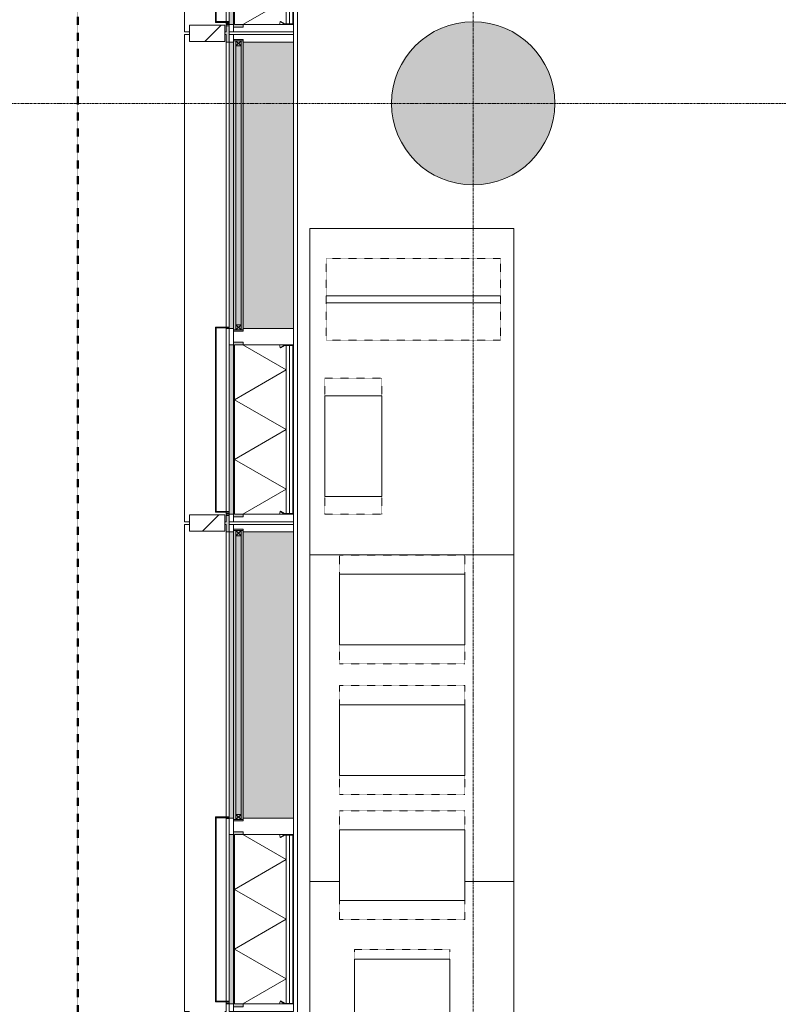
# Model space of a CAD drawing. Header units: millimetres. Extents: x -281 to 121694, y -16481 to 65128.
# Tile 4 of 256: x 8334 to 11121, y 12689 to 16307. Entities that reach past the tile are written whole.
import ezdxf

# ---------------------------------------------------------------- set-up
doc = ezdxf.new("R2010")
doc.units = ezdxf.units.MM
doc.linetypes.add('Grid Line', pattern=[12, 6, -2, 2, -2])
doc.linetypes.add('NLRS_Dash-0_6mm_Space-0_6mm_cpz', pattern=[1.2, 0.6, -0.6])
for name, color, linetype, lineweight in [('A--L$01A__Algemeen', 7, 'Continuous', 5), ('A--L$07A__Stramien', 1, 'Continuous', 5), ('A--L21__Buitenwanden', 3, 'Continuous', 5), ('A--L28__Hoofddraagconstructies', 3, 'Continuous', 5), ('A--L3__Afbouw', 2, 'Continuous', 5), ('A--L82__LosseGebruikersInvent', 1, 'Continuous', 5), ('A--L8__LosseInventaris', 1, 'Continuous', 5), ('A--LD21__DetailPenFijnHidden', 1, 'Continuous', 5)]:
    doc.layers.add(name, color=color, linetype=linetype, lineweight=lineweight)
pattern_1 = [(315, (-17157.5, 9103), (449.013, 449.013), []), (315, (-17157.5, 8944.25), (898.026, 0), []), (315, (-17157.5, 9261.75), (898.026, 0), [])]

# ---------------------------------------------------------------- blocks, each defined once
blk = doc.blocks.new('TBR-B-BWK-C-BES-ARC-R25_rvt-1-L_80_ 13')
at = {"layer": 'A--L28__Hoofddraagconstructies'}
blk.add_hatch(color=21, dxfattribs=at).paths.add_polyline_path([(10000, 15700), (10058.5, 15705.8), (10114.8, 15722.8), (10166.7, 15750.6), (10212.1, 15787.9), (10249.4, 15833.3), (10277.2, 15885.2), (10294.2, 15941.5), (10300, 16000), (10294.2, 16058.5), (10277.2, 16114.8), (10249.4, 16166.7), (10212.1, 16212.1), (10166.7, 16249.4), (10114.8, 16277.2), (10058.5, 16294.2), (10000, 16300), (9941.5, 16294.2), (9885.2, 16277.2), (9833.3, 16249.4), (9787.9, 16212.1), (9750.6, 16166.7), (9722.8, 16114.8), (9705.8, 16058.5), (9700, 16000), (9705.8, 15941.5), (9725, 15881.2), (9750.6, 15833.3), (9787.9, 15787.9), (9833.3, 15750.6), (9885.2, 15722.8), (9941.5, 15705.8)])
at = {"layer": 'A--L28__Hoofddraagconstructies', "color": 241, "lineweight": 18}
for start, end in [(0, 180), (180, 360)]:
    blk.add_arc((10000, 16000), 300, start, end, dxfattribs=at)
blk = doc.blocks.new('Rectangular Mullion - 1332_435 x 60_30min-34469616-L_80_ 13')
at = {"layer": 'A--LD21__DetailPenFijnHidden'}
blk.add_hatch(color=256, dxfattribs=at).paths.add_polyline_path([(30, 237), (-30, 237), (-29.2, 247.1), (-7.5, 247.1), (-7.5, 252), (2.5, 252), (2.5, 247.1), (30, 247.1)])
for p, q in [((-30, 237), (-30, 247.1)), ((30, 247.1), (30, 237))]:
    blk.add_line(p, q, dxfattribs=at)
blk = doc.blocks.new('NLRS_21_GM_LB_element gevel_gen_cpz - NLRS_21_13_08_elementgevel element_gen_cpz-61925245-L_80_ 13')
at = {"layer": 'A--L$01A__Algemeen'}
h = blk.add_hatch(dxfattribs=at)
h.set_pattern_fill('FP_142', color=256, style=0, pattern_type=2)
h.set_pattern_definition(pattern_1)
h.paths.add_polyline_path([(-895, -17), (-867.5, -17), (-867.5, 0), (-895, 0)])
h.paths.add_polyline_path([(-245, 0), (-245, -17), (-185, -17), (-185, 0), (-240.5, 0)])
h.paths.add_polyline_path([(867.5, 0), (867.5, -17), (895, -17), (895, 0), (872.5, 0)])
for points in [[(-877.5, -52), (-867.5, -51.5), (-867.5, -20), (-245, -20), (-245, -52), (-235, -52), (-235, -17), (-877.5, -17)], [(-185, -237), (867.5, -237), (867.5, -52), (-185, -52)]]:
    blk.add_hatch(color=256, dxfattribs=at).paths.add_polyline_path(points)
h = blk.add_hatch(color=256, dxfattribs=at)
h.paths.add_polyline_path([(-867.5, -17), (-245, -17), (-245, 0), (-867.5, 0)])
h.paths.add_polyline_path([(-185, -17), (867.5, -17), (867.5, 0), (-185, 0)])
h = blk.add_hatch(dxfattribs=at)
h.set_pattern_fill('FP_142', color=256, style=0, pattern_type=2)
h.set_pattern_definition(pattern_1)
h.paths.add_polyline_path([(-867.5, -205.8), (-867.5, -232), (-865.5, -232), (-865.5, -205.8)])
h.paths.add_polyline_path([(-866.8, -203.3), (-865.1, -204.3), (-856.3, -189.2), (-858.1, -188.2)])
h.paths.add_polyline_path([(-862.5, -237), (-250, -237), (-250, -235), (-862.5, -235)])
h.paths.add_polyline_path([(-256.2, -189.2), (-247.4, -204.3), (-245.7, -203.3), (-254.4, -188.2)])
h.paths.add_polyline_path([(-247, -205.8), (-247, -232), (-245, -232), (-245, -205.8)])
h = blk.add_hatch(dxfattribs=at)
h.set_pattern_fill('FP_141', color=256, style=0, pattern_type=2)
h.set_pattern_definition([(315, (-17157.5, 9103), (42.4264, 42.4264), []), (45, (-17157.5, 9103), (-42.4264, 42.4264), [])])
h.paths.add_polyline_path([(-254.4, -188.2), (-245, -204.3), (-245, -185.7), (-249.9, -186.3)])
for p, q in [((-867.5, 0), (-895, 0)), ((-895, 0), (-895, -17)), ((-867.5, -17), (-867.5, 0)), ((-867.5, 0), (-860, 0)), ((-857, 0), (-245, 0)), ((-185, 0), (-245, 0)), ((-245, 0), (-245, -17)), ((-185, -17), (-185, 0)), ((-185, 0), (-183, 0)), ((-180, 0), (867.5, 0)), ((895, 0), (867.5, 0)), ((867.5, 0), (867.5, -17)), ((895, -17), (895, 0)), ((-877.5, -17), (-895, -17)), ((-895, -17), (-895, -237)), ((-895, -17), (-867.5, -17)), ((-877.5, -52), (-877.5, -17)), ((-245, -17), (-867.5, -17)), ((-245, -20), (-867.5, -20)), ((-867.5, -20), (-867.5, -185.7)), ((-245, -20), (-867.5, -20)), ((-867.5, -20), (-867.5, -185.7)), ((-775.6, -210), (-665.9, -20)), ((-556.2, -210), (-665.9, -20)), ((-556.2, -210), (-446.6, -20)), ((-336.9, -210), (-446.6, -20)), ((-245, -17), (-190, -17)), ((-245, -185.7), (-245, -20)), ((-245, -185.7), (-245, -20)), ((-195, -17), (-235, -17)), ((-235, -17), (-235, -52)), ((-195, -52), (-195, -17)), ((872.5, -17), (895, -17)), ((895, -17), (877.5, -17)), ((877.5, -17), (877.5, -52)), ((895, -237), (895, -17)), ((-867.5, -52), (-877.5, -52)), ((-775.6, -210), (-867.5, -50.9)), ((-336.9, -210), (-245, -50.9)), ((-235, -52), (-245, -52)), ((-190, -52), (-195, -52)), ((-185, -237), (-185, -52)), ((867.5, -52), (867.5, -237)), ((877.5, -52), (872.5, -52)), ((-867.5, -185.7), (-867.5, -204.5)), ((-867.5, -204.5), (-867.5, -205.8)), ((-867.5, -204.5), (-867.5, -205.8)), ((-867.5, -205.8), (-867.5, -232)), ((-858.1, -188.2), (-866.8, -203.3)), ((-865.5, -232), (-865.5, -205.8)), ((-865.5, -210), (-247, -210)), ((-865.5, -210), (-247, -210)), ((-865.1, -204.3), (-856.3, -189.2)), ((-856.3, -189.2), (-858.1, -188.2)), ((-254.4, -188.2), (-256.2, -189.2)), ((-256.2, -189.2), (-247.4, -204.3)), ((-245.7, -203.3), (-254.4, -188.2)), ((-247, -205.8), (-247, -232)), ((-245, -204.5), (-245, -185.7)), ((-245, -205.8), (-245, -204.5)), ((-245, -205.8), (-245, -204.5)), ((-245, -232), (-245, -205.8)), ((-895, -237), (-867.5, -237)), ((-867.5, -232), (-867.5, -237)), ((-867.5, -237), (-862.5, -237)), ((-865.5, -222.5), (-247, -222.5)), ((-250, -235), (-862.5, -235)), ((-862.5, -237), (-250, -237)), ((-250, -237), (-245, -237)), ((-245, -237), (-245, -232)), ((-245, -237), (-185, -237)), ((867.5, -237), (-185, -237)), ((867.5, -237), (895, -237))]:
    blk.add_line(p, q, dxfattribs=at)
for centre, radius, start, end in [((-867.5, -204.5), 18.8, 60, 90), ((-862.5, -205.8), 5, 150, 180), ((-862.5, -205.8), 3, 150, 180), ((-245, -204.5), 18.8, 90, 120), ((-250, -205.8), 3, 0, 30), ((-250, -205.8), 5, 360, 30), ((-862.5, -232), 5, 180, 270), ((-862.5, -232), 3, 180, 270), ((-862.5, -232), 3, 180, 270), ((-250, -232), 3, 270, 360), ((-250, -232), 3, 270, 0), ((-250, -232), 5, 270, 0)]:
    blk.add_arc(centre, radius, start, end, dxfattribs=at)
blk = doc.blocks.new('NLRS_41_GM_LB_vin gevel_gen_cpz - 41_12_XX_vin gevel-61427664-L_80_ 13')
at = {"layer": 'A--L$01A__Algemeen'}
h = blk.add_hatch(dxfattribs=at)
h.set_pattern_fill('FP_143', color=256, style=0, pattern_type=2)
h.set_pattern_definition([(315, (-16257.5, 9103), (449.013, 449.013), []), (315, (-16257.5, 8944.25), (898.026, 0), []), (315, (-16257.5, 9261.75), (898.026, 0), [])])
h.paths.add_polyline_path([(-30, 15), (30, 15), (30, 145), (-30, 145), (-30, 124.7)])
for p, q in [((30, 145), (-30, 145)), ((-30, 145), (-30, 15)), ((30, 15), (30, 145)), ((-30, 15), (30, 15))]:
    blk.add_line(p, q, dxfattribs=at)
blk = doc.blocks.new('NLRS_41_GM_LB_zetwerk gevel_gen_cpz - NLRS_41_12_05_GM_zetwerk gevel_gen_cpz-61879868-L_80_ 13')
at = {"layer": 'A--L$01A__Algemeen'}
for p, q in [((375, 50), (-305, 50)), ((-305, 50), (-305, 0)), ((-302, 0), (-302, 47)), ((-302, 47), (372, 47)), ((372, 47), (372, 0)), ((375, 0), (375, 50)), ((-305, 0), (-302, 0)), ((372, 0), (375, 0))]:
    blk.add_line(p, q, dxfattribs=at)
blk = doc.blocks.new('NLRS_21_GM_LB_element gevel_gen_cpz - NLRS_21_13_08_elementgevel element_gen_cpz-V192-L_80_ 13')
at = {"layer": 'A--L$01A__Algemeen'}
for points in [[(-877.5, -52), (-867.5, -51.5), (-867.5, -20), (-245, -20), (-245, -52), (-235, -52), (-235, -17), (-877.5, -17), (-877.5, -20)], [(-185, -237), (867.5, -237), (867.5, -52), (-185, -52)]]:
    blk.add_hatch(color=256, dxfattribs=at).paths.add_polyline_path(points)
h = blk.add_hatch(color=256, dxfattribs=at)
h.paths.add_polyline_path([(-867.5, -17), (-245, -17), (-245, 0), (-867.5, 0)])
h.paths.add_polyline_path([(-185, 0), (-185, -17), (867.5, -17), (867.5, 0), (-183, 0)])
h = blk.add_hatch(dxfattribs=at)
h.set_pattern_fill('FP_202', color=256, style=0, pattern_type=2)
h.set_pattern_definition([(315, (-15357.5, 9103), (449.013, 449.013), []), (315, (-15357.5, 8944.25), (898.026, 0), []), (315, (-15357.5, 9261.75), (898.026, 0), [])])
h.paths.add_polyline_path([(-867.5, -232), (-865.5, -232), (-865.5, -205.8), (-867.5, -205.8)])
h.paths.add_polyline_path([(-866.8, -203.3), (-865.1, -204.3), (-856.3, -189.2), (-858.1, -188.2)])
h.paths.add_polyline_path([(-862.5, -237), (-250, -237), (-250, -235), (-862.5, -235)])
h.paths.add_polyline_path([(-256.2, -189.2), (-247.4, -204.3), (-245.7, -203.3), (-254.4, -188.2)])
h.paths.add_polyline_path([(-247, -232), (-245, -232), (-245, -205.8), (-247, -205.8)])
for p, q in [((-867.5, 0), (-895, 0)), ((-895, 0), (-895, -17)), ((-867.5, -17), (-867.5, 0)), ((-867.5, 0), (-860, 0)), ((-857, 0), (-245, 0)), ((-185, 0), (-245, 0)), ((-245, 0), (-245, -17)), ((-185, -17), (-185, 0)), ((-185, 0), (-183, 0)), ((-180, 0), (867.5, 0)), ((895, 0), (867.5, 0)), ((867.5, 0), (867.5, -17)), ((895, -17), (895, 0)), ((-877.5, -17), (-895, -17)), ((-895, -17), (-895, -237)), ((-895, -17), (-867.5, -17)), ((-877.5, -52), (-877.5, -17)), ((-245, -17), (-867.5, -17)), ((-245, -20), (-867.5, -20)), ((-867.5, -20), (-867.5, -185.7)), ((-245, -20), (-867.5, -20)), ((-867.5, -20), (-867.5, -185.7)), ((-775.6, -210), (-665.9, -20)), ((-556.2, -210), (-665.9, -20)), ((-556.2, -210), (-446.6, -20)), ((-336.9, -210), (-446.6, -20)), ((-245, -17), (-190, -17)), ((-245, -185.7), (-245, -20)), ((-245, -185.7), (-245, -20)), ((-195, -17), (-235, -17)), ((-235, -17), (-235, -52)), ((-195, -52), (-195, -17)), ((872.5, -17), (895, -17)), ((895, -17), (877.5, -17)), ((877.5, -17), (877.5, -52)), ((895, -237), (895, -17)), ((-867.5, -52), (-877.5, -52)), ((-775.6, -210), (-867.5, -50.9)), ((-336.9, -210), (-245, -50.9)), ((-235, -52), (-245, -52)), ((-190, -52), (-195, -52)), ((-185, -237), (-185, -52)), ((867.5, -52), (867.5, -237)), ((877.5, -52), (872.5, -52)), ((-867.5, -185.7), (-867.5, -204.5)), ((-867.5, -204.5), (-867.5, -205.8)), ((-867.5, -204.5), (-867.5, -205.8)), ((-867.5, -205.8), (-867.5, -232)), ((-858.1, -188.2), (-866.8, -203.3)), ((-865.5, -232), (-865.5, -205.8)), ((-865.5, -210), (-247, -210)), ((-865.5, -210), (-247, -210)), ((-865.1, -204.3), (-856.3, -189.2)), ((-856.3, -189.2), (-858.1, -188.2)), ((-254.4, -188.2), (-256.2, -189.2)), ((-256.2, -189.2), (-247.4, -204.3)), ((-245.7, -203.3), (-254.4, -188.2)), ((-247, -205.8), (-247, -232)), ((-245, -204.5), (-245, -185.7)), ((-245, -205.8), (-245, -204.5)), ((-245, -205.8), (-245, -204.5)), ((-245, -232), (-245, -205.8)), ((-895, -237), (-867.5, -237)), ((-867.5, -232), (-867.5, -237)), ((-867.5, -237), (-862.5, -237)), ((-865.5, -222.5), (-247, -222.5)), ((-250, -235), (-862.5, -235)), ((-862.5, -237), (-250, -237)), ((-250, -237), (-245, -237)), ((-245, -237), (-245, -232)), ((-245, -237), (-185, -237)), ((867.5, -237), (-185, -237)), ((867.5, -237), (895, -237))]:
    blk.add_line(p, q, dxfattribs=at)
for centre, radius, start, end in [((-867.5, -204.5), 18.8, 60, 90), ((-862.5, -205.8), 5, 150, 180), ((-862.5, -205.8), 3, 150, 180), ((-245, -204.5), 18.8, 90, 120), ((-250, -205.8), 3, 0, 30), ((-250, -205.8), 5, 360, 30), ((-862.5, -232), 5, 180, 270), ((-862.5, -232), 3, 180, 270), ((-862.5, -232), 3, 180, 270), ((-250, -232), 3, 270, 360), ((-250, -232), 3, 270, 0), ((-250, -232), 5, 270, 0)]:
    blk.add_arc(centre, radius, start, end, dxfattribs=at)
blk = doc.blocks.new('NLRS_41_GM_LB_vin gevel_gen_cpz - 41_12_XX_vin gevel-V193-L_80_ 13')
at = {"layer": 'A--L$01A__Algemeen'}
h = blk.add_hatch(dxfattribs=at)
h.set_pattern_fill('FP_203', color=256, style=0, pattern_type=2)
h.set_pattern_definition([(315, (-14457.5, 9103), (449.013, 449.013), []), (315, (-14457.5, 8944.25), (898.026, 0), []), (315, (-14457.5, 9261.75), (898.026, 0), [])])
h.paths.add_polyline_path([(-30, 15), (30, 15), (30, 145), (-30, 145), (-30, 124.7)])
for p, q in [((30, 145), (-30, 145)), ((-30, 145), (-30, 15)), ((30, 15), (30, 145)), ((-30, 15), (30, 15))]:
    blk.add_line(p, q, dxfattribs=at)
blk = doc.blocks.new('NLRS_21_GM_LB_element gevel_gen_cpz - NLRS_21_13_08_elementgevel element_gen_cpz-V194-L_80_ 13')
at = {"layer": 'A--L$01A__Algemeen'}
for points in [[(-877.5, -52), (-867.5, -51.5), (-867.5, -20), (-245, -20), (-245, -52), (-235, -52), (-235, -17), (-877.5, -17), (-877.5, -20)], [(-185, -237), (867.5, -237), (867.5, -52), (-185, -52)]]:
    blk.add_hatch(color=256, dxfattribs=at).paths.add_polyline_path(points)
h = blk.add_hatch(color=256, dxfattribs=at)
h.paths.add_polyline_path([(-867.5, -17), (-245, -17), (-245, 0), (-867.5, 0)])
h.paths.add_polyline_path([(-185, 0), (-185, -17), (867.5, -17), (867.5, 0), (-183, 0)])
h = blk.add_hatch(dxfattribs=at)
h.set_pattern_fill('FP_204', color=256, style=0, pattern_type=2)
h.set_pattern_definition([(315, (-13557.5, 9103), (42.4264, 42.4264), []), (45, (-13557.5, 9103), (-42.4264, 42.4264), [])])
h.paths.add_polyline_path([(-867.5, -185.7), (-866.8, -203.3), (-858.1, -188.2), (-866.8, -185.7)])
h = blk.add_hatch(dxfattribs=at)
h.set_pattern_fill('FP_205', color=256, style=0, pattern_type=2)
h.set_pattern_definition([(315, (-13557.5, 9103), (449.013, 449.013), []), (315, (-13557.5, 8944.25), (898.026, 0), []), (315, (-13557.5, 9261.75), (898.026, 0), [])])
h.paths.add_polyline_path([(-867.5, -205.8), (-867.5, -232), (-865.5, -232), (-865.5, -205.8)])
h.paths.add_polyline_path([(-866.8, -203.3), (-865.1, -204.3), (-856.3, -189.2), (-858.1, -188.2)])
h.paths.add_polyline_path([(-862.5, -237), (-250, -237), (-250, -235), (-862.5, -235)])
h.paths.add_polyline_path([(-256.2, -189.2), (-246.8, -204), (-245.7, -203.3), (-254.4, -188.2)])
h.paths.add_polyline_path([(-247, -232), (-245, -232), (-245, -205.8), (-247, -205.8)])
for p, q in [((-867.5, 0), (-895, 0)), ((-895, 0), (-895, -17)), ((-867.5, -17), (-867.5, 0)), ((-867.5, 0), (-860, 0)), ((-857, 0), (-245, 0)), ((-185, 0), (-245, 0)), ((-245, 0), (-245, -17)), ((-185, -17), (-185, 0)), ((-185, 0), (-183, 0)), ((-180, 0), (867.5, 0)), ((895, 0), (867.5, 0)), ((867.5, 0), (867.5, -17)), ((895, -17), (895, 0)), ((-877.5, -17), (-895, -17)), ((-895, -17), (-895, -237)), ((-895, -17), (-867.5, -17)), ((-877.5, -52), (-877.5, -17)), ((-245, -17), (-867.5, -17)), ((-245, -20), (-867.5, -20)), ((-867.5, -20), (-867.5, -185.7)), ((-245, -20), (-867.5, -20)), ((-867.5, -20), (-867.5, -185.7)), ((-775.6, -210), (-665.9, -20)), ((-556.2, -210), (-665.9, -20)), ((-556.2, -210), (-446.6, -20)), ((-336.9, -210), (-446.6, -20)), ((-245, -17), (-190, -17)), ((-245, -185.7), (-245, -20)), ((-245, -185.7), (-245, -20)), ((-195, -17), (-235, -17)), ((-235, -17), (-235, -52)), ((-195, -52), (-195, -17)), ((872.5, -17), (895, -17)), ((895, -17), (877.5, -17)), ((877.5, -17), (877.5, -52)), ((895, -237), (895, -17)), ((-867.5, -52), (-877.5, -52)), ((-775.6, -210), (-867.5, -50.9)), ((-336.9, -210), (-245, -50.9)), ((-235, -52), (-245, -52)), ((-190, -52), (-195, -52)), ((-185, -237), (-185, -52)), ((867.5, -52), (867.5, -237)), ((877.5, -52), (872.5, -52)), ((-867.5, -185.7), (-867.5, -204.5)), ((-867.5, -204.5), (-867.5, -205.8)), ((-867.5, -204.5), (-867.5, -205.8)), ((-867.5, -205.8), (-867.5, -232)), ((-858.1, -188.2), (-866.8, -203.3)), ((-865.5, -232), (-865.5, -205.8)), ((-865.5, -210), (-247, -210)), ((-865.5, -210), (-247, -210)), ((-865.1, -204.3), (-856.3, -189.2)), ((-856.3, -189.2), (-858.1, -188.2)), ((-254.4, -188.2), (-256.2, -189.2)), ((-256.2, -189.2), (-247.4, -204.3)), ((-245.7, -203.3), (-254.4, -188.2)), ((-247, -205.8), (-247, -232)), ((-245, -204.5), (-245, -185.7)), ((-245, -205.8), (-245, -204.5)), ((-245, -205.8), (-245, -204.5)), ((-245, -232), (-245, -205.8)), ((-895, -237), (-867.5, -237)), ((-867.5, -232), (-867.5, -237)), ((-867.5, -237), (-862.5, -237)), ((-865.5, -222.5), (-247, -222.5)), ((-250, -235), (-862.5, -235)), ((-862.5, -237), (-250, -237)), ((-250, -237), (-245, -237)), ((-245, -237), (-245, -232)), ((-245, -237), (-185, -237)), ((867.5, -237), (-185, -237)), ((867.5, -237), (895, -237))]:
    blk.add_line(p, q, dxfattribs=at)
for centre, radius, start, end in [((-867.5, -204.5), 18.8, 60, 90), ((-862.5, -205.8), 5, 150, 180), ((-862.5, -205.8), 3, 150, 180), ((-245, -204.5), 18.8, 90, 120), ((-250, -205.8), 3, 0, 30), ((-250, -205.8), 5, 360, 30), ((-862.5, -232), 5, 180, 270), ((-862.5, -232), 3, 180, 270), ((-862.5, -232), 3, 180, 270), ((-250, -232), 3, 270, 360), ((-250, -232), 3, 270, 0), ((-250, -232), 5, 270, 0)]:
    blk.add_arc(centre, radius, start, end, dxfattribs=at)
blk = doc.blocks.new('CSWK_double-triple glass panel - CSWK_double-triple glass panel-55889924-L_80_ 13')
at = {"layer": 'A--L$01A__Algemeen'}
for points in [[(-531.25, 100), (-531.25, 92), (531.25, 92), (531.25, 100), (-518.79, 100)], [(-531.25, 73), (-531.25, 65), (531.25, 65), (531.25, 73), (-518.79, 73)]]:
    blk.add_hatch(color=256, dxfattribs=at).paths.add_polyline_path(points)
at = {"layer": 'A--L82__LosseGebruikersInvent'}
blk.add_hatch(color=256, dxfattribs=at).paths.add_polyline_path([(-536.25, 100), (-536.25, 65), (-531.25, 65), (-531.25, 73), (531.25, 73), (531.25, 65), (536.25, 65), (536.25, 100), (531.25, 100), (531.25, 92), (-531.25, 92), (-531.25, 100)])
at = {"layer": 'A--L$01A__Algemeen'}
for p, q in [((531.25, 100), (-531.25, 100)), ((-531.25, 100), (-531.25, 92)), ((-531.25, 92), (531.25, 92)), ((-531.25, 92), (-512.25, 92)), ((-531.25, 73), (-531.25, 92)), ((-531.25, 92), (-512.25, 73)), ((-512.25, 92), (-531.25, 73)), ((531.25, 73), (-531.25, 73)), ((-531.25, 73), (-531.25, 65)), ((-512.25, 73), (-531.25, 73)), ((-512.25, 92), (-512.25, 73)), ((512.25, 92), (531.25, 92)), ((512.25, 73), (512.25, 92)), ((512.25, 92), (531.25, 73)), ((531.25, 92), (512.25, 73)), ((531.25, 73), (512.25, 73)), ((531.25, 92), (531.25, 100)), ((531.25, 92), (531.25, 73)), ((531.25, 65), (531.25, 73)), ((-531.25, 65), (531.25, 65))]:
    blk.add_line(p, q, dxfattribs=at)
blk = doc.blocks.new('NLRS_82_FU_UN_lab en spoel tafels_gen_kad - labtafel dxbxh 750x1200x950-V287-L_80_ 13')
at = {"layer": 'A--L$01A__Algemeen'}
for p, q in [((600, 262.7), (-600, 262.7)), ((-600, 262.7), (-600, 153.3)), ((600, -487.3), (600, 262.7)), ((-600, -306.7), (-600, -487.3)), ((-600, -487.3), (600, -487.3))]:
    blk.add_line(p, q, dxfattribs=at)
blk = doc.blocks.new('NLRS_82_FU_UN_lab en spoel tafels_gen_kad - labtafel dxbxh 750x1200x950-49024455-L_80_ 13')
at = {"layer": 'A--L$01A__Algemeen'}
for p, q in [((600, 262.7), (-600, 262.7)), ((-600, 262.7), (-600, -487.3)), ((600, -487.3), (600, 262.7)), ((-600, -487.3), (600, -487.3))]:
    blk.add_line(p, q, dxfattribs=at)
blk = doc.blocks.new('NLRS_82_FU_UN_lab en spoel tafels_gen_kad - labtafel dxbxh 750x1200x950-V304-L_80_ 13')
at = {"layer": 'A--L$01A__Algemeen'}
for p, q in [((600, 262.7), (-600, 262.7)), ((-600, 262.7), (-600, -487.3)), ((600, 153.3), (600, 262.7)), ((600, -487.3), (600, -306.7)), ((-600, -487.3), (600, -487.3))]:
    blk.add_line(p, q, dxfattribs=at)
blk = doc.blocks.new('Rectangular Mullion - gevelband kader-V345-L_80_ 13')
at = {"layer": 'A--L3__Afbouw'}
for p, q in [((8939.9, 12652.5), (8958, 12652.5)), ((8939.9, 10862.5), (8939.9, 12652.5)), ((9088, 12652.5), (9092.9, 12652.5)), ((9092.9, 12652.5), (9092.9, 11577.5)), ((9092.9, 11574.5), (9092.9, 10900.5)), ((9092.9, 10897.5), (9092.9, 10862.5)), ((8958, 10862.5), (8939.9, 10862.5)), ((9092.9, 10862.5), (9088, 10862.5))]:
    blk.add_line(p, q, dxfattribs=at)
blk = doc.blocks.new('NLRS_82_SE_LB_laboratorium apparaat space reservation_gen_cpz - lab apparaat_tafelniveau-57700835-L_80_ 13')
at = {"layer": 'A--L8__LosseInventaris', "linetype": 'NLRS_Dash-0_6mm_Space-0_6mm_cpz'}
for p, q in [((-150, 175), (150, 175)), ((-150, 175), (-150, -175)), ((150, 175), (150, -175)), ((-150, -175), (150, -175))]:
    blk.add_line(p, q, dxfattribs=at)
at = {"layer": 'A--L8__LosseInventaris'}
for p, q in [((115, 175), (-115, 175)), ((-115, 175), (-115, -175)), ((115, -175), (115, 175)), ((-115, -175), (115, -175))]:
    blk.add_line(p, q, dxfattribs=at)
blk = doc.blocks.new('NLRS_82_SE_LB_laboratorium apparaat space reservation_gen_cpz - lab apparaat_tafelniveau-57700836-L_80_ 13')
at = {"layer": 'A--L8__LosseInventaris', "linetype": 'NLRS_Dash-0_6mm_Space-0_6mm_cpz'}
for p, q in [((-200, 230), (200, 230)), ((-200, 230), (-200, -230)), ((200, 230), (200, -230)), ((-200, -230), (200, -230))]:
    blk.add_line(p, q, dxfattribs=at)
at = {"layer": 'A--L8__LosseInventaris'}
for p, q in [((130, 230), (-130, 230)), ((-130, 230), (-130, -230)), ((130, -230), (130, 230)), ((-130, -230), (130, -230))]:
    blk.add_line(p, q, dxfattribs=at)
blk = doc.blocks.new('NLRS_82_SE_LB_laboratorium apparaat space reservation_gen_cpz - lab apparaat_tafelniveau-57700837-L_80_ 13')
at = {"layer": 'A--L8__LosseInventaris', "linetype": 'NLRS_Dash-0_6mm_Space-0_6mm_cpz'}
for p, q in [((-200, 230), (200, 230)), ((-200, 230), (-200, -230)), ((200, 230), (200, -230)), ((-200, -230), (200, -230))]:
    blk.add_line(p, q, dxfattribs=at)
at = {"layer": 'A--L8__LosseInventaris'}
for p, q in [((130, 230), (-130, 230)), ((-130, 230), (-130, -230)), ((130, -230), (130, 230)), ((-130, -230), (130, -230))]:
    blk.add_line(p, q, dxfattribs=at)
blk = doc.blocks.new('NLRS_82_SE_LB_laboratorium apparaat space reservation_gen_cpz - lab apparaat_tafelniveau-57700838-L_80_ 13')
at = {"layer": 'A--L8__LosseInventaris', "linetype": 'NLRS_Dash-0_6mm_Space-0_6mm_cpz'}
for p, q in [((-200, 230), (200, 230)), ((-200, 230), (-200, -230)), ((200, 230), (200, -230)), ((-200, -230), (200, -230))]:
    blk.add_line(p, q, dxfattribs=at)
at = {"layer": 'A--L8__LosseInventaris'}
for p, q in [((130, 230), (-130, 230)), ((-130, 230), (-130, -230)), ((130, -230), (130, 230)), ((-130, -230), (130, -230))]:
    blk.add_line(p, q, dxfattribs=at)
blk = doc.blocks.new('NLRS_82_SE_LB_laboratorium apparaat space reservation_gen_cpz - lab apparaat_tafelniveau-57700839-L_80_ 13')
at = {"layer": 'A--L8__LosseInventaris', "linetype": 'NLRS_Dash-0_6mm_Space-0_6mm_cpz'}
for p, q in [((-150, 320), (150, 320)), ((-150, 320), (-150, -320)), ((150, 320), (150, -320)), ((-150, -320), (150, -320))]:
    blk.add_line(p, q, dxfattribs=at)
at = {"layer": 'A--L8__LosseInventaris'}
for p, q in [((13, 320), (-13, 320)), ((-13, 320), (-13, -320)), ((13, -320), (13, 320)), ((-13, -320), (13, -320))]:
    blk.add_line(p, q, dxfattribs=at)
blk = doc.blocks.new('NLRS_82_SE_LB_laboratorium apparaat space reservation_gen_cpz - lab apparaat_tafelniveau-57700840-L_80_ 13')
at = {"layer": 'A--L8__LosseInventaris', "linetype": 'NLRS_Dash-0_6mm_Space-0_6mm_cpz'}
for p, q in [((-250, 105), (250, 105)), ((-250, 105), (-250, -105)), ((250, 105), (250, -105)), ((-250, -105), (250, -105))]:
    blk.add_line(p, q, dxfattribs=at)
at = {"layer": 'A--L8__LosseInventaris'}
for p, q in [((185, 105), (-185, 105)), ((-185, 105), (-185, -105)), ((185, -105), (185, 105)), ((-185, -105), (185, -105))]:
    blk.add_line(p, q, dxfattribs=at)
blk = doc.blocks.new('zetwerk - NLRS_41_12_05_GM_zetwerk gevel_gen_cpz-73492048-L_80_ 13')
at = {"layer": 'A--LD21__DetailPenFijnHidden'}
h = blk.add_hatch(color=256, dxfattribs=at)
h.paths.add_polyline_path([(307.5, 0), (304.5, 0), (304.5, -10.1), (307.5, -10.1)])
h.paths.add_polyline_path([(-374.5, 0), (-377, 0), (-376.9, -10.1), (-374.5, -10.1)])
for p, q in [((-374.5, -10.1), (-374.5, 0)), ((304.5, 0), (304.5, -10.1)), ((307.5, -10.1), (307.5, 0))]:
    blk.add_line(p, q, dxfattribs=at)

msp = doc.modelspace()

# ---------------------------------------------------------------- linework, layer by layer
at = {"layer": 'A--L$01A__Algemeen', "linetype": 'NLRS_Dash-0_6mm_Space-0_6mm_cpz', "lineweight": 50}
msp.add_line((8547.5, 57866.2), (8547.5, 8015.6), dxfattribs=at)
at = {"layer": 'A--L$07A__Stramien', "linetype": 'Grid Line'}
for p, q in [((10000, 64428.4), (10000, 5044.8)), ((100373, 16000), (-281.1, 16000))]:
    msp.add_line(p, q, dxfattribs=at)
at = {"layer": 'A--L21__Buitenwanden'}
for p, q in [((9355, 56545), (9355, 9055)), ((9103, 16252.5), (9103, 16262.5)), ((9340, 16252.5), (9340, 16262.5)), ((9340, 15172.5), (9340, 16225)), ((9103, 14452.5), (9103, 14462.5)), ((9340, 14452.5), (9340, 14462.5)), ((9340, 13372.5), (9340, 14425))]:
    msp.add_line(p, q, dxfattribs=at)

# ---------------------------------------------------------------- block references
at = {"lineweight": 5}
msp.add_blockref('TBR-B-BWK-C-BES-ARC-R25_rvt-1-L_80_ 13', (0, 0), dxfattribs=at)
at = {"layer": 'A--L$01A__Algemeen', "rotation": 89.99999999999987}
for name, p in [('NLRS_21_GM_LB_element gevel_gen_cpz - NLRS_21_13_08_elementgevel element_gen_cpz-61925245-L_80_ 13', (9103, 17157.5)), ('NLRS_41_GM_LB_zetwerk gevel_gen_cpz - NLRS_41_12_05_GM_zetwerk gevel_gen_cpz-61879868-L_80_ 13', (9103, 16602.5)), ('NLRS_41_GM_LB_vin gevel_gen_cpz - 41_12_XX_vin gevel-61427664-L_80_ 13', (9103, 16257.5)), ('NLRS_21_GM_LB_element gevel_gen_cpz - NLRS_21_13_08_elementgevel element_gen_cpz-V192-L_80_ 13', (9103, 15357.5)), ('CSWK_double-triple glass panel - CSWK_double-triple glass panel-55889924-L_80_ 13', (9220, 15698.8)), ('NLRS_41_GM_LB_zetwerk gevel_gen_cpz - NLRS_41_12_05_GM_zetwerk gevel_gen_cpz-61879868-L_80_ 13', (9103, 14802.5)), ('NLRS_41_GM_LB_vin gevel_gen_cpz - 41_12_XX_vin gevel-V193-L_80_ 13', (9103, 14457.5)), ('NLRS_21_GM_LB_element gevel_gen_cpz - NLRS_21_13_08_elementgevel element_gen_cpz-V194-L_80_ 13', (9103, 13557.5)), ('CSWK_double-triple glass panel - CSWK_double-triple glass panel-55889924-L_80_ 13', (9220, 13898.8)), ('NLRS_41_GM_LB_zetwerk gevel_gen_cpz - NLRS_41_12_05_GM_zetwerk gevel_gen_cpz-61879868-L_80_ 13', (9103, 13002.5))]:
    msp.add_blockref(name, p, dxfattribs=at)
at = {"layer": 'A--L3__Afbouw'}
for p in [(0, 5400), (0, 3600), (0, 1800)]:
    msp.add_blockref('Rectangular Mullion - gevelband kader-V345-L_80_ 13', p, dxfattribs=at)
at = {"layer": 'A--L82__LosseGebruikersInvent', "rotation": 89.9999999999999}
for name, p in [('NLRS_82_FU_UN_lab en spoel tafels_gen_kad - labtafel dxbxh 750x1200x950-49024455-L_80_ 13', (9662.7, 14940.4)), ('NLRS_82_FU_UN_lab en spoel tafels_gen_kad - labtafel dxbxh 750x1200x950-V287-L_80_ 13', (9662.7, 13740.4)), ('NLRS_82_FU_UN_lab en spoel tafels_gen_kad - labtafel dxbxh 750x1200x950-V304-L_80_ 13', (9662.7, 12540.4))]:
    msp.add_blockref(name, p, dxfattribs=at)
at = {"layer": 'A--L8__LosseInventaris', "linetype": 'NLRS_Dash-0_6mm_Space-0_6mm_cpz'}
for name, p, rotation in [('NLRS_82_SE_LB_laboratorium apparaat space reservation_gen_cpz - lab apparaat_tafelniveau-57700839-L_80_ 13', (9780, 15280), 269.9999999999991), ('NLRS_82_SE_LB_laboratorium apparaat space reservation_gen_cpz - lab apparaat_tafelniveau-57700840-L_80_ 13', (9560, 14740), 269.9999999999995), ('NLRS_82_SE_LB_laboratorium apparaat space reservation_gen_cpz - lab apparaat_tafelniveau-57700838-L_80_ 13', (9739.4, 14140), 269.9999999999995), ('NLRS_82_SE_LB_laboratorium apparaat space reservation_gen_cpz - lab apparaat_tafelniveau-57700837-L_80_ 13', (9739.4, 13660), 269.9999999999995), ('NLRS_82_SE_LB_laboratorium apparaat space reservation_gen_cpz - lab apparaat_tafelniveau-57700836-L_80_ 13', (9739.4, 13200), 269.9999999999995), ('NLRS_82_SE_LB_laboratorium apparaat space reservation_gen_cpz - lab apparaat_tafelniveau-57700835-L_80_ 13', (9739.4, 12740), 269.9999999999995)]:
    msp.add_blockref(name, p, dxfattribs=dict(at, rotation=rotation))
at = {"layer": 'A--LD21__DetailPenFijnHidden', "rotation": 269.9999999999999}
for p in [(9103, 16597.5), (9103, 14797.5), (9103, 12997.5)]:
    msp.add_blockref('zetwerk - NLRS_41_12_05_GM_zetwerk gevel_gen_cpz-73492048-L_80_ 13', p, dxfattribs=at)
at = {"layer": 'A--LD21__DetailPenFijnHidden', "extrusion": (0, 0, -1), "rotation": 270.0000000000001}
for p in [(-9340, 16255), (-9340, 14455)]:
    msp.add_blockref('Rectangular Mullion - 1332_435 x 60_30min-34469616-L_80_ 13', p, dxfattribs=at)

doc.saveas('drawing.dxf')
